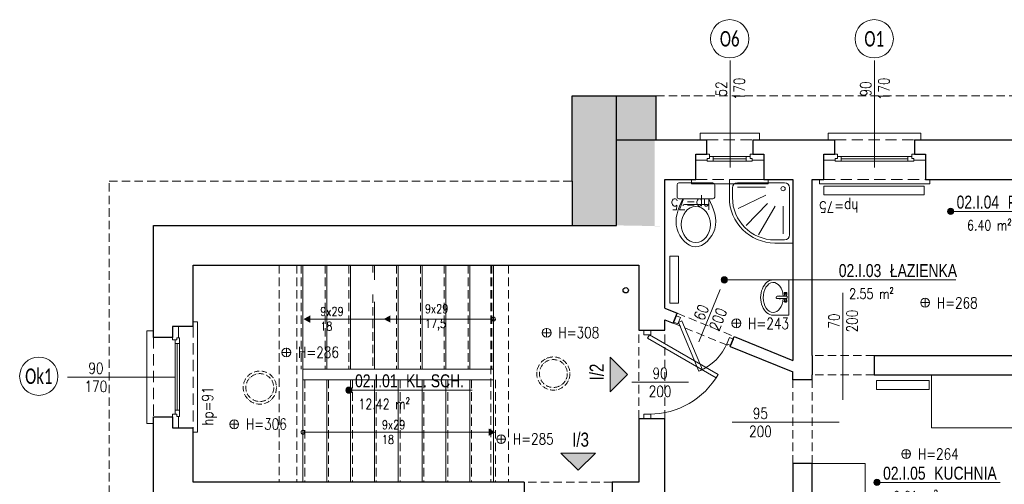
# Model space of a CAD drawing. Header units: millimetres. Extents: x 284606 to 628701, y -213781 to -93475.
# Tile 80 of 102: x 312710 to 313826, y -106653 to -106126. Entities that reach past the tile are written whole.
import ezdxf
from ezdxf.enums import TextEntityAlignment as Align
from ezdxf.lldxf.tags import DXFTag

# ---------------------------------------------------------------- set-up
doc = ezdxf.new("R2010")
doc.units = ezdxf.units.MM
doc.linetypes.add('ACAD_ISO10W100', pattern=[18, 12, -3, 0, -3])
doc.linetypes.add('HIDDEN', pattern=[9.525, 6.35, -3.175])
doc.layers.get('0').update_dxf_attribs({"lineweight": 0})
for name, color, linetype, lineweight in [('!STR_Konstrukcja 0.20', 200, 'Continuous', 20), ('!STR_Konstrukcja 0.30', 64, 'Continuous', 30), ('!STR_Ocieplenie 0.05', 1, 'Continuous', 5), ('!STR_Opisy 0.09', 8, 'Continuous', 9), ('!STR_Przerywana 0.09', 8, 'HIDDEN', 9), ('!STR_Stolarka drzwiowa', 8, 'Continuous', 15), ('!STR_Stolarka okienna', 72, 'Continuous', 15), ('EKO Opisy 0.09', 8, 'Continuous', 9)]:
    doc.layers.add(name, color=color, linetype=linetype, lineweight=lineweight)
for name, color, linetype, lineweight, true_color in [('!STR_Kreskowanie ścian', 7, 'Continuous', 5, 0xa6a6a6), ('!STR_Oświetlenie', 7, 'ACAD_ISO10W100', 5, 0xefb42a), ('EKO Wyposażenie', 7, 'Continuous', 5, 0x919191), ('IS_Powrót', 5, 'SOLID', 30, 0x0000ff)]:
    doc.layers.add(name, color=color, linetype=linetype, lineweight=lineweight, true_color=true_color)
doc.styles.add('AB_Arial', font='NirmalaS.ttf')
doc.styles.add('EKO 1-10', font='romans.shx', dxfattribs={"width": 0.8, "height": 15})
doc.styles.add('EKO 1-5', font='romans.shx', dxfattribs={"width": 0.8, "height": 10})
doc.styles.add('EKO CM 1-50', font='calibri.ttf', dxfattribs={"width": 0.8, "height": 12.5})
tags = doc.linetypes.add('SOLID', pattern=[10, 10, 0]).pattern_tags.tags
tags[6:7] = [DXFTag(74, 4), DXFTag(75, 0), DXFTag(340, '0'), DXFTag(46, 0.0), DXFTag(50, 0.0), DXFTag(44, 0.0), DXFTag(45, 0.0)]
tags[4:5] = [DXFTag(74, 4), DXFTag(75, 0), DXFTag(340, '0'), DXFTag(46, 0.0), DXFTag(50, 0.0), DXFTag(44, 0.0), DXFTag(45, 0.0)]

# ---------------------------------------------------------------- blocks, each defined once
blk = doc.blocks.new('*U154')
at = {"layer": '!STR_Opisy 0.09', "linetype": 'Continuous'}
blk.add_line((0, 32.1), (0, -89.2), dxfattribs=at)
at = {"layer": '!STR_Opisy 0.09', "ltscale": 0.7, "style": 'EKO 1-5', "width": 0.8}
blk.add_attdef('WYS', text='', height=12.5, rotation=270, dxfattribs=at).set_placement((-10.5, 0), align=Align.MIDDLE_CENTER)
at = {"layer": '!STR_Opisy 0.09', "linetype": 'Continuous', "style": 'EKO 1-5', "width": 0.8}
blk.add_attdef('SZER', text='', height=12.5, rotation=270, dxfattribs=at).set_placement((0, 0), align=Align.BOTTOM_CENTER)
blk.add_attdef('HP=', (22.5, -124.5), '', height=12.5, rotation=180, dxfattribs=at)
blk = doc.blocks.new('wysokosc2')
at = {"ltscale": 2}
for points in [[(-5.1, 0), (5, 0)], [(0, 5.1), (0, -5.1)]]:
    blk.add_lwpolyline(points, dxfattribs=at)
blk.add_circle((0, 0), 5.03, dxfattribs=at)
at = {"ltscale": 2, "style": 'EKO 1-5', "width": 0.8}
blk.add_attdef('WYS', (13.3, -6), '', height=12.5, dxfattribs=at)
blk = doc.blocks.new('NR MIESZ')
h = blk.add_hatch(color=256)
h.dxf.hatch_style = 1
h.paths.add_polyline_path([(-24.5, -24.5), (0, 0), (24.5, -24.5)])
blk.add_lwpolyline([(-24.5, -24.5), (0, 0), (24.5, -24.5), (-24.5, -24.5)])
at = {"ltscale": 1.5, "style": 'AB_Arial', "width": 0.8}
for p in [(-33.2, -50.6), (-33.2, -83)]:
    blk.add_attdef('NR_POM.', p, '', height=20, rotation=0, dxfattribs=at)
blk = doc.blocks.new('*U119')
for p, q in [((0, 19.3), (0, -19.3)), ((16, 21.3), (2, 21.3)), ((18, -19.3), (18, 19.3)), ((24.4, 13.1), (24.4, -12.8)), ((16, -21.3), (2, -21.3))]:
    blk.add_line(p, q)
for centre, start, end in [((2, 19.3), 90, 180), ((16, 19.3), 360, 90), ((26.4, 13.1), 114.5682, 180), ((2, -19.3), 180, 270), ((16, -19.3), 270, 360), ((26.4, -12.8), 180, 244.5293)]:
    blk.add_arc(centre, 2, start, end)
blk.add_ellipse((47.2, 0.1), major_axis=(20.4, 0), ratio=0.810803)
blk.add_open_spline([(18, 14.9), (29.2, 20), (49.7, 28.9), (82.8, 0.7), (50.2, -29.4), (29.2, -20), (18, -14.6)], degree=3, knots=[1.212901, 1.212901, 1.212901, 1.212901, 36.090844, 64.924591, 94.904253, 129.876154, 129.876154, 129.876154, 129.876154])
blk = doc.blocks.new('*U229')
at = {"linetype": 'Continuous'}
for p, q in [((-31.3, 27.6), (-31.3, 0)), ((-1.6, 4), (-1.6, 20.6)), ((0.2, 22.4), (0.6, 22.4)), ((2.4, 20.6), (2.4, 4)), ((31.3, 27.6), (31.3, 0)), ((-31.3, 0), (31.3, 0)), ((-4.7, 7.9), (-6.9, 8.3)), ((-4.7, 3.8), (-6.9, 3.4)), ((-1.6, 4.2), (-4.1, 4.2)), ((-1.6, 8.5), (-4, 7.3)), ((1.2, 2.8), (-0.4, 2.8)), ((4.8, 7.3), (2.4, 8.5)), ((4.8, 4.2), (2.4, 4.2)), ((5.5, 7.9), (7.7, 8.3)), ((5.5, 3.8), (7.7, 3.4))]:
    blk.add_line(p, q, dxfattribs=at)
for centre, radius, start, end in [((0.3, 15.9), 2.89, 131.1962, 228.8038), ((0.2, 20.6), 1.8, 90, 180), ((0.6, 20.6), 1.8, 0, 90), ((0.3, 15.9), 2.89, 318.1635, 41.8365), ((-0.4, 4), 1.2, 180, 270), ((1.2, 4), 1.2, 270, 0)]:
    blk.add_arc(centre, radius, start, end, dxfattribs=at)
for centre, major_axis, ratio, start_param, end_param in [((0, 27.6), (31.3, 0), 0.713042, 0, 3.141593), ((0, 27.6), (26.6, 0), 0.662269, 4.803016, 10.93344), ((5.5, 5.8), (0, 2.05), 0.476554, 0, 3.141593), ((7.8, 5.8), (0, 2.47), 0.476554, 5.436764, 10.271199)]:
    blk.add_ellipse(centre, major_axis=major_axis, ratio=ratio, start_param=start_param, end_param=end_param, dxfattribs=at)
at = {"linetype": 'Continuous', "extrusion": (-3.22359e-14, -3.55849e-14, -1)}
blk.add_ellipse((-7.3, 5.8), major_axis=(0, 2.05), ratio=0.476554, dxfattribs=at)
for centre, major_axis, start_param, end_param in [((-7, 5.8), (0, 2.47), 5.436764, 10.271199), ((-4.7, 5.8), (0, 2.05), 0, 3.141593)]:
    blk.add_ellipse(centre, major_axis=major_axis, ratio=0.476554, start_param=start_param, end_param=end_param, dxfattribs=at)
at = {"linetype": 'Continuous'}
blk.add_ellipse((8.1, 5.8), major_axis=(0, 2.05), ratio=0.476554, dxfattribs=at)
blk = doc.blocks.new('brodzik2')
for p, q in [((-11.8, 85.6), (-25.6, 85.6)), ((-4.6, 11.8), (-4.6, 78.4)), ((-85.6, 25.6), (-85.6, 11.8)), ((-78.4, 4.6), (-11.8, 4.6))]:
    blk.add_line(p, q)
for points in [[(-25.6, 90), (0, 90), (0, 0), (-90, 0), (-90, 25.6)], [(-22.4, 38.2), (-40.9, 77.4)], [(-10.9, 38.9), (-10.9, 78.4)], [(-33.8, 35.8), (-65.4, 66.3)], [(-37.7, 25.3), (-78.3, 48.7)], [(-37.7, 13.6), (-77.2, 13.6)]]:
    blk.add_lwpolyline(points)
blk.add_circle((-13, 13.9), 2.96)
for centre, radius, start, end in [((-25.5, 25.5), 64.5, 90.0764, 179.9683), ((-25.6, 25.6), 60, 90, 180), ((-11.8, 78.4), 7.2, 360, 90), ((-78.4, 11.8), 7.2, 180, 270), ((-11.8, 11.8), 7.2, 270, 0)]:
    blk.add_arc(centre, radius, start, end)
blk = doc.blocks.new('*U121')
at = {"layer": '!STR_Opisy 0.09', "linetype": 'Continuous'}
blk.add_line((0, -153.5), (0, -32.2), dxfattribs=at)
at = {"layer": '!STR_Opisy 0.09', "linetype": 'Continuous', "style": 'EKO 1-5', "width": 0.8}
blk.add_attdef('HP=', (50.5, 21.5), '', height=12.5, rotation=180, dxfattribs=at)
at = {"layer": '!STR_Opisy 0.09', "ltscale": 0.7, "style": 'EKO 1-5', "width": 0.8}
blk.add_attdef('WYS', text='', height=12.5, rotation=270, dxfattribs=at).set_placement((-10.5, -121.4), align=Align.MIDDLE_CENTER)
at = {"layer": '!STR_Opisy 0.09', "linetype": 'Continuous', "style": 'EKO 1-5', "width": 0.8}
blk.add_attdef('SZER', text='', height=12.5, rotation=270, dxfattribs=at).set_placement((0, -121.4), align=Align.BOTTOM_CENTER)
blk = doc.blocks.new('*U234')
at = {"layer": '!STR_Opisy 0.09', "linetype": 'Continuous'}
blk.add_line((0, 32.1), (0, -89.2), dxfattribs=at)
at = {"layer": '!STR_Opisy 0.09', "ltscale": 0.7, "style": 'EKO 1-5', "width": 0.8}
blk.add_attdef('WYS', text='', height=12.5, rotation=270, dxfattribs=at).set_placement((-10.5, 0), align=Align.MIDDLE_CENTER)
at = {"layer": '!STR_Opisy 0.09', "linetype": 'Continuous', "style": 'EKO 1-5', "width": 0.8}
blk.add_attdef('SZER', text='', height=12.5, rotation=270, dxfattribs=at).set_placement((0, 0), align=Align.BOTTOM_CENTER)
blk.add_attdef('HP=', (50.5, -134.6), '', height=12.5, rotation=180, dxfattribs=at)
blk = doc.blocks.new('*U238')
at = {"layer": '!STR_Opisy 0.09', "linetype": 'Continuous'}
blk.add_line((53.7, 44.2), (53.7, -20), dxfattribs=at)
at = {"layer": '!STR_Stolarka drzwiowa'}
for points in [[(0, 0), (45, 77.9), (48.8, 75.8), (3.8, -2.2)], [(-5, -6.2), (0, -6.2), (0, 1.8), (-5, 1.8)], [(90, -6.2), (95, -6.2), (95, 1.8), (90, 1.8)]]:
    blk.add_lwpolyline(points, close=True, dxfattribs=at)
blk.add_arc((0, 0), 90, 0, 60, dxfattribs=at)
at = {"layer": '!STR_Opisy 0.09', "linetype": 'Continuous', "style": 'EKO 1-10', "width": 0.8}
blk.add_attdef('SZER', text='', height=12.5, rotation=90, dxfattribs=at).set_placement((53.7, 12.1), align=Align.BOTTOM_CENTER)
at = {"layer": '!STR_Opisy 0.09', "ltscale": 0.7, "style": 'EKO 1-10', "width": 0.8}
blk.add_attdef('WYS', text='', height=12.5, rotation=90, dxfattribs=at).set_placement((64.2, 12.1), align=Align.MIDDLE_CENTER)
blk = doc.blocks.new('*U241')
at = {"layer": '!STR_Opisy 0.09', "linetype": 'Continuous'}
blk.add_line((29.7, 52.5), (29.7, -11.7), dxfattribs=at)
at = {"layer": '!STR_Stolarka drzwiowa'}
for points in [[(-5, 6.2), (0, 6.2), (0, -1.8), (-5, -1.8)], [(0, 0), (42.4, -42.4), (45.5, -39.3), (3.1, 3.1)], [(60, 6.2), (65, 6.2), (65, -1.8), (60, -1.8)]]:
    blk.add_lwpolyline(points, close=True, dxfattribs=at)
blk.add_arc((0, 0), 60, 315, 0, dxfattribs=at)
at = {"layer": '!STR_Opisy 0.09', "linetype": 'Continuous', "style": 'EKO 1-10', "width": 0.8}
blk.add_attdef('SZER', text='', height=12.5, rotation=90, dxfattribs=at).set_placement((29.7, 20.4), align=Align.BOTTOM_CENTER)
at = {"layer": '!STR_Opisy 0.09', "ltscale": 0.7, "style": 'EKO 1-10', "width": 0.8}
blk.add_attdef('WYS', text='', height=12.5, rotation=90, dxfattribs=at).set_placement((40.2, 20.4), align=Align.MIDDLE_CENTER)
blk = doc.blocks.new('*U878')
at = {"layer": '!STR_Opisy 0.09', "linetype": 'Continuous'}
blk.add_line((0, 32.1), (0, -89.2), dxfattribs=at)
at = {"layer": '!STR_Opisy 0.09', "ltscale": 0.7, "style": 'EKO 1-5', "width": 0.8}
blk.add_attdef('WYS', text='', height=12.5, rotation=270, dxfattribs=at).set_placement((-10.5, 0), align=Align.MIDDLE_CENTER)
at = {"layer": '!STR_Opisy 0.09', "linetype": 'Continuous', "style": 'EKO 1-5', "width": 0.8}
blk.add_attdef('SZER', text='', height=12.5, rotation=270, dxfattribs=at).set_placement((0, 0), align=Align.BOTTOM_CENTER)
blk.add_attdef('HP=', (18.2, -127.7), '', height=12.5, rotation=180, dxfattribs=at)
blk = doc.blocks.new('*U761')
at = {"layer": '!STR_Opisy 0.09', "linetype": 'Continuous'}
blk.add_line((0, -153.5), (0, -32.2), dxfattribs=at)
at = {"layer": '!STR_Opisy 0.09', "linetype": 'Continuous', "style": 'EKO 1-5', "width": 0.8}
blk.add_attdef('HP=', (-55.1, 11.4), '', height=12.5, rotation=180, dxfattribs=at)
at = {"layer": '!STR_Opisy 0.09', "ltscale": 0.7, "style": 'EKO 1-5', "width": 0.8}
blk.add_attdef('WYS', text='', height=12.5, rotation=270, dxfattribs=at).set_placement((-10.5, -121.4), align=Align.MIDDLE_CENTER)
at = {"layer": '!STR_Opisy 0.09', "linetype": 'Continuous', "style": 'EKO 1-5', "width": 0.8}
blk.add_attdef('SZER', text='', height=12.5, rotation=270, dxfattribs=at).set_placement((0, -121.4), align=Align.BOTTOM_CENTER)
blk = doc.blocks.new('*U459')
at = {"ltscale": 0.3}
blk.add_hatch(color=256, dxfattribs=at).paths.add_polyline_path([(-0.9, 50, 1), (6.8, 50, 1)])
at = {"ltscale": 1.5}
blk.add_line((17.6, 50), (154.6, 50), dxfattribs=at)
at = {"ltscale": 0.3}
blk.add_lwpolyline([(17.6, 50), (3, 50)], dxfattribs=at)
blk.add_circle((3, 50), 3.86, dxfattribs=at)
at = {"ltscale": 1.5, "width": 0.8}
for tag, p, height, style in [('NR_POM.', (10.5, 53.4), 16, 'AB_Arial'), ('NAZWA_POMIESZCZENIA', (66.9, 53.4), 16, 'AB_Arial'), ('POSADZKA', (9.1, 4), 12.5, 'EKO 1-5')]:
    blk.add_attdef(tag, p, '', height=height, rotation=0, dxfattribs=dict(at, style=style))
at = {"ltscale": 1.5, "style": 'EKO 1-5', "width": 0.8}
blk.add_attdef('POWIERZCHNIA', text='', height=12.5, rotation=0, dxfattribs=at).set_placement((78.1, 22.9), align=Align.BOTTOM_RIGHT)
blk = doc.blocks.new('*U470')
at = {"ltscale": 0.3}
blk.add_hatch(color=256, dxfattribs=at).paths.add_polyline_path([(-134.5, 50, 1), (-126.7, 50, 1)])
at = {"ltscale": 1.5}
blk.add_line((17.6, 50), (154.6, 50), dxfattribs=at)
at = {"ltscale": 0.3}
blk.add_lwpolyline([(17.6, 50), (3, 50)], dxfattribs=at)
blk.add_circle((-130.6, 50), 3.86, dxfattribs=at)
at = {"ltscale": 1.5, "width": 0.8}
for tag, p, height, style in [('NR_POM.', (10.5, 53.4), 16, 'AB_Arial'), ('NAZWA_POMIESZCZENIA', (66.9, 53.4), 16, 'AB_Arial'), ('POSADZKA', (9.1, 4), 12.5, 'EKO 1-5')]:
    blk.add_attdef(tag, p, '', height=height, rotation=0, dxfattribs=dict(at, style=style))
at = {"ltscale": 1.5, "style": 'EKO 1-5', "width": 0.8}
blk.add_attdef('POWIERZCHNIA', text='', height=12.5, rotation=0, dxfattribs=at).set_placement((78.1, 22.9), align=Align.BOTTOM_RIGHT)
blk = doc.blocks.new('KÓLKO')
at = {"layer": '!STR_Opisy 0.09'}
blk.add_circle((0, -15.51), 15.51, dxfattribs=at)
at = {"layer": '!STR_Opisy 0.09', "style": 'EKO 1-10', "width": 0.8}
blk.add_attdef('NR', text='', height=15, dxfattribs=at).set_placement((0, -15.51), align=Align.MIDDLE_CENTER)
blk = doc.blocks.new('lampa okrągła')
at = {"layer": '!STR_Oświetlenie', "linetype": 'ACAD_ISO10W100', "lineweight": 5, "ltscale": 0.5}
for radius in [18.8, 15.8]:
    blk.add_circle((0, 0), radius, dxfattribs=at)

msp = doc.modelspace()

# ---------------------------------------------------------------- hatches: boundary and pattern name
at = {"layer": '!STR_Kreskowanie ścian', "ltscale": 1.5}
h = msp.add_hatch(dxfattribs=at)
h.set_pattern_fill('AR-B88', color=8, scale=0.1, angle=90)
h.set_pattern_definition([(90, (25876.741, 1826.681), (-20.32, 1e-15), []), (180, (25876.741, 1826.681), (-20.32, -10.16), [20.32, -20.32])])
h.paths.add_polyline_path([(313344.6, -107423.5), (313299.6, -107423.5), (313299.6, -107417.5), (313299.5, -107417.5), (313249.5, -107467.5), (313249.5, -107473.5), (313344.6, -107473.5)])
h.paths.add_polyline_path([(313344.6, -107378.5), (313344.6, -107372.5), (313344.5, -107375.5), (313299.5, -107417.5), (313299.6, -107417.5), (313299.6, -107423.5), (313344.6, -107423.5)])
h.paths.add_polyline_path([(313386.4, -106262.5), (313431.3, -106262.4), (313431.3, -106212.4), (313336.3, -106212.5), (313336.3, -106359.4), (313386.4, -106359.4)])
h.paths.add_polyline_path([(313429.8, -106262.5), (313386.4, -106262.5), (313386.4, -106359.4), (313446.2, -106360.5), (313429.8, -106360.5)])
h.paths.add_polyline_path([(314288.8, -106275.5), (314288.8, -106275.5), (314288.8, -106262.5), (314201.8, -106262.5), (314201.8, -106307.5), (314201.8, -106307.5), (314201.8, -106322.2), (314231.8, -106320.5), (314231.8, -106320.5)])
h.paths.add_polyline_path([(314338.8, -106225.5), (314338.8, -106212.5), (314201.8, -106212.5), (314201.8, -106262.5), (314288.8, -106262.5), (314288.8, -106275.5), (314288.8, -106275.5)])
h.paths.add_polyline_path([(314231.8, -106320.5), (314201.8, -106297.5), (314201.8, -106349.1), (314201.8, -106432), (314201.8, -106345.2), (314231.8, -106320.2)])
h.paths.add_polyline_path([(314089.1, -106585.5), (314089.1, -106550.6)])
h.paths.add_polyline_path([(312927.2, -106571.3), (312927.2, -106517.2)])
h.paths.add_polyline_path([(314456.2, -106594.2), (314456.2, -106556.4)])
h.paths.add_polyline_path([(313801.6, -107349.7), (313840, -107349.7)])
h.paths.add_polyline_path([(312874.7, -107235.9), (312867.2, -107235.9), (312867.2, -107130.9), (312874.7, -107130.9)], flags=16)
h.paths.add_polyline_path([(312910, -107220.9), (312904.8, -107220.9), (312904.8, -107225.4), (312901.9, -107225.4), (312901.9, -107228.4), (312874.8, -107228.4), (312874.8, -107417.1), (312919.8, -107372.1), (312919.8, -107240.9), (312908.9, -107240.9), (312908.9, -107227.9), (312910, -107227.9)])
h.paths.add_polyline_path([(312874.8, -106962.4), (312901.9, -106962.4), (312901.9, -106965.3), (312904.8, -106965.3), (312904.8, -106969.4), (312910, -106969.4), (312910, -106962.8), (312908.9, -106962.8), (312908.9, -106949.9), (312919.8, -106949.9), (312919.8, -106871.2), (312874.8, -106871.2)])
h.paths.add_polyline_path([(312901.9, -107052.4), (312874.8, -107052.4), (312874.8, -107138.4), (312901.9, -107138.4), (312901.9, -107141.3), (312904.8, -107141.3), (312904.8, -107145.4), (312910, -107145.4), (312910, -107138.8), (312908.9, -107138.8), (312908.9, -107125.9), (312919.8, -107125.9), (312919.8, -107064.9), (312908.9, -107064.9), (312908.9, -107051.9), (312910, -107051.9), (312910, -107044.9), (312904.8, -107044.9), (312904.8, -107049.4), (312901.9, -107049.4)])
h.paths.add_polyline_path([(312874.8, -106871.2), (312824.8, -106871.2), (312824.8, -107467.1), (312874.8, -107417.1)])
h.paths.add_polyline_path([(312874.7, -106954.9), (312874.7, -107059.9), (312867.2, -107059.9), (312867.2, -106954.9)], flags=16)
h.paths.add_polyline_path([(314767.2, -107164.4), (314740.8, -107164.4), (314740.8, -107161.4), (314737.8, -107161.4), (314737.8, -107156.9), (314732.6, -107156.9), (314732.6, -107163.9), (314733.7, -107163.9), (314733.7, -107176.9), (314722.2, -107176.9), (314722.2, -107372.5), (314767.2, -107417.5)])
h.paths.add_polyline_path([(314782.1, -107014.9), (314782.1, -106909.9), (314774.6, -106909.9), (314774.6, -107014.9)], flags=16)
h.paths.add_polyline_path([(314782.1, -107007.4), (314767.2, -107007.4), (314767.2, -107074.4), (314782.1, -107074.4), (314782.1, -107066.9), (314774.6, -107066.9), (314774.6, -107171.9), (314782.1, -107171.9), (314782.1, -107164.4), (314767.2, -107164.4), (314767.2, -107417.5), (314817.1, -107467.5), (314817.1, -106225.7), (314767.2, -106275.6), (314767.2, -106917.4), (314782.1, -106917.4)])
h.paths.add_polyline_path([(314732.6, -106924.4), (314737.8, -106924.4), (314737.8, -106920.3), (314740.8, -106920.3), (314740.8, -106917.4), (314767.2, -106917.4), (314767.2, -106275.6), (314722.2, -106320.6), (314722.2, -106904.9), (314733.7, -106904.9), (314733.7, -106917.8), (314732.6, -106917.8)])
h.paths.add_polyline_path([(314737.8, -106999.9), (314732.6, -106999.9), (314732.6, -107006.9), (314733.7, -107006.9), (314733.7, -107019.9), (314722.2, -107019.9), (314722.2, -107061.9), (314733.7, -107061.9), (314733.7, -107074.8), (314732.6, -107074.8), (314732.6, -107081.4), (314737.8, -107081.4), (314737.8, -107077.3), (314740.8, -107077.3), (314740.8, -107074.4), (314767.2, -107074.4), (314767.2, -107007.4), (314740.8, -107007.4), (314740.8, -107004.4), (314737.8, -107004.4)])
at = {"layer": '!STR_Opisy 0.09', "linetype": 'Continuous'}
h = msp.add_hatch(color=8, dxfattribs=at)
h.dxf.hatch_style = 1
h.paths.add_polyline_path([(313039.4, -106461.5), (313031.8, -106465.7), (313039.4, -106465.7)])
h.paths.add_polyline_path([(313039.4, -106465.7), (313031.8, -106465.7), (313039.4, -106469.9)])
h = msp.add_hatch(color=8, dxfattribs=at)
h.dxf.hatch_style = 1
h.paths.add_polyline_path([(313130.3, -106461.4), (313122.7, -106465.6), (313130.3, -106465.6)])
h.paths.add_polyline_path([(313130.3, -106465.6), (313122.7, -106465.6), (313130.3, -106469.7)])
h = msp.add_hatch(color=8, dxfattribs=at)
h.dxf.hatch_style = 1
h.paths.add_polyline_path([(313241.6, -106589.7), (313249.2, -106593.9), (313241.6, -106593.9)])
h.paths.add_polyline_path([(313241.6, -106593.9), (313249.2, -106593.9), (313241.6, -106598.1)])

# ---------------------------------------------------------------- linework, layer by layer
at = {"layer": '!STR_Konstrukcja 0.20', "color": 8, "ltscale": 1.5}
for p, q in [((313031.2, -106404.4), (313031.2, -106522.4)), ((313058.2, -106404.4), (313058.2, -106522.4)), ((313085.2, -106404.4), (313085.2, -106522.4)), ((313112.2, -106404.4), (313112.2, -106421.1)), ((313139.2, -106404.4), (313139.2, -106522.4)), ((313166.2, -106404.4), (313166.2, -106522.4)), ((313193.2, -106404.4), (313193.2, -106522.4)), ((313220.2, -106404.4), (313220.2, -106522.4)), ((313247.2, -106404.4), (313247.2, -106522.4)), ((313112.2, -106446.1), (313112.2, -106522.4)), ((313247.2, -106522.4), (313031.2, -106522.4)), ((313031.2, -106522.4), (313031.2, -106650.4)), ((313247.2, -106522.4), (313247.2, -106650.4)), ((313247.2, -106534.4), (313031.2, -106534.4)), ((313058.2, -106534.4), (313058.2, -106650.4)), ((313085.2, -106534.4), (313085.2, -106650.4)), ((313112.2, -106534.4), (313112.2, -106650.4)), ((313139.2, -106534.4), (313139.2, -106650.4)), ((313166.2, -106534.4), (313166.2, -106650.4)), ((313193.2, -106534.4), (313193.2, -106650.4)), ((313220.2, -106534.4), (313220.2, -106650.4))]:
    msp.add_line(p, q, dxfattribs=at)
at = {"layer": '!STR_Konstrukcja 0.20', "color": 253, "linetype": 'Continuous', "lineweight": 15, "true_color": 0x999999}
for points in [[(313488.8, -106262.4), (313481.3, -106262.4), (313481.3, -106254.9), (313548.3, -106254.9), (313548.3, -106262.4), (313540.8, -106262.4)], [(313633.9, -106262.4), (313626.4, -106262.4), (313626.4, -106254.9), (313731.4, -106254.9), (313731.4, -106262.4), (313723.9, -106262.4)], [(313476.3, -106307.4), (313471.3, -106307.4), (313471.3, -106312.4), (313558.3, -106312.4), (313558.3, -106307.4), (313553.3, -106307.4)], [(313621.4, -106307.4), (313616.4, -106307.4), (313616.4, -106312.4), (313741.4, -106312.4), (313741.4, -106307.4), (313736.4, -106307.4)], [(312906.7, -106473.9), (312906.7, -106468.9), (312911.7, -106468.9), (312911.7, -106593.9), (312906.7, -106593.9), (312906.7, -106588.9)], [(312861.7, -106486.4), (312861.7, -106478.9), (312854.2, -106478.9), (312854.2, -106583.9), (312861.7, -106583.9), (312861.7, -106576.4)]]:
    msp.add_lwpolyline(points, dxfattribs=at)
at = {"layer": '!STR_Konstrukcja 0.30', "color": 8, "ltscale": 1.5}
for p, q in [((313386.3, -106262.4), (313386.3, -106212.4)), ((313431.3, -106262.4), (313431.3, -106212.4)), ((313336.3, -106309.4), (313336.3, -106359.4)), ((313441.3, -106453.4), (313455.1, -106459)), ((313450.5, -106470.2), (313455.1, -106459)), ((313441.3, -106466.4), (313450.5, -106470.2)), ((313411.7, -106478.4), (313441.3, -106478.4)), ((313515.4, -106496.6), (313519.9, -106485.5)), ((313515.4, -106496.6), (313586.3, -106525.5)), ((313519.9, -106485.5), (313586.3, -106512.6)), ((313608.3, -106507), (313608.3, -106529)), ((313678.3, -106507), (313929.3, -106507)), ((313678.3, -106507), (313678.3, -106529)), ((313586.3, -106534.5), (313586.3, -106525.5)), ((313678.3, -106529), (313929.3, -106529)), ((313608.3, -106534.5), (313586.3, -106534.5)), ((313411.7, -106578.4), (313441.3, -106578.4)), ((313608.3, -106629.5), (313586.3, -106629.5)), ((313281.7, -106650.4), (313281.7, -106680.7)), ((313381.7, -106650.4), (313381.7, -106680.7))]:
    msp.add_line(p, q, dxfattribs=at)
for points in [[(313336.3, -106309.4), (313336.3, -106212.4), (313431.3, -106212.4)], [(312861.7, -106359.4), (313386.3, -106359.4), (313386.3, -106262.4), (313488.8, -106262.4)], [(313441.3, -106453.4), (313441.3, -106307.4), (313476.3, -106307.4)], [(313553.3, -106307.4), (313586.3, -106307.4), (313586.3, -106512.6)], [(313608.3, -106507), (313608.3, -106307.4), (313621.4, -106307.4)], [(313736.4, -106307.4), (313929.3, -106307.4), (313929.3, -106507)], [(312861.7, -106486.4), (312861.7, -106359.4)], [(312906.7, -106473.9), (312906.7, -106404.4), (313411.7, -106404.4), (313411.7, -106478.4)], [(313441.3, -106478.4), (313441.3, -106466.4), (313441.3, -106466.4)], [(313608.3, -106534.5), (313608.3, -106529)], [(312861.7, -106737.2), (312861.7, -106576.4)], [(313411.7, -106578.4), (313411.7, -106650.4), (313381.7, -106650.4)], [(313586.3, -106629.5), (313586.3, -106829.4), (313441.3, -106829.4), (313441.3, -106578.4)], [(313281.7, -106650.4), (312906.7, -106650.4), (312906.7, -106588.9)], [(313853.3, -106828.4), (313608.3, -106828.4), (313608.3, -106629.5)]]:
    msp.add_lwpolyline(points, dxfattribs=at)
at = {"layer": '!STR_Konstrukcja 0.30', "color": 253, "ltscale": 2, "true_color": 0x999999}
for points in [[(313476.3, -106307.4), (313476.3, -106278.5), (313488.8, -106278.5), (313488.8, -106262.4)], [(313540.8, -106262.4), (313540.8, -106278.5), (313553.3, -106278.5), (313553.3, -106307.4)], [(313621.4, -106307.4), (313621.4, -106278.5), (313633.9, -106278.5), (313633.9, -106262.4)], [(313723.9, -106262.4), (313723.9, -106278.5), (313736.4, -106278.5), (313736.4, -106307.4)], [(312906.7, -106473.9), (312883.2, -106473.9), (312883.2, -106486.4), (312861.7, -106486.4)], [(312861.7, -106576.4), (312883.2, -106576.4), (312883.2, -106588.9), (312906.7, -106588.9)]]:
    msp.add_lwpolyline(points, dxfattribs=at)
at = {"layer": '!STR_Konstrukcja 0.30', "color": 253, "ltscale": 1.5, "true_color": 0x999999}
for points in [[(313540.8, -106262.4), (313633.9, -106262.4)], [(313723.9, -106262.4), (314033.2, -106262.4)]]:
    msp.add_lwpolyline(points, dxfattribs=at)
at = {"layer": '!STR_Opisy 0.09', "color": 8}
msp.add_line((313508.5, -106421.2), (313641.2, -106421.2), dxfattribs=at)
at = {"layer": '!STR_Opisy 0.09', "color": 8, "linetype": 'Continuous'}
for points in [[(313033.8, -106465.7), (313249.2, -106465.6)], [(313247.2, -106593.9), (313031.2, -106593.9)]]:
    msp.add_lwpolyline(points, dxfattribs=at)
at = {"layer": '!STR_Opisy 0.09', "color": 8, "linetype": 'HIDDEN', "ltscale": 2}
for centre in [(313247.2, -106465.6), (313031.2, -106593.9)]:
    msp.add_circle(centre, 2.17, dxfattribs=at)
at = {"layer": '!STR_Przerywana 0.09', "color": 8, "ltscale": 1.5}
for p, q in [((313004.2, -106404.4), (313004.2, -106650.4)), ((313024.2, -106404.4), (313024.2, -106650.4)), ((313029.2, -106404.4), (313029.2, -106522.4)), ((313056.2, -106404.4), (313056.2, -106522.4)), ((313083.2, -106404.4), (313083.2, -106522.4)), ((313110.2, -106404.4), (313110.2, -106412.7)), ((313137.2, -106404.4), (313137.2, -106522.4)), ((313164.2, -106404.4), (313164.2, -106522.4)), ((313191.2, -106404.4), (313191.2, -106522.4)), ((313218.2, -106404.4), (313218.2, -106522.4)), ((313244.2, -106404.4), (313244.2, -106650.4)), ((313245.2, -106404.4), (313245.2, -106522.4)), ((313264.2, -106404.4), (313264.2, -106650.4)), ((313110.2, -106437.8), (313110.2, -106522.4)), ((313455.1, -106459), (313519.9, -106485.5)), ((313450.5, -106470.2), (313515.4, -106496.6)), ((313411.7, -106578.4), (313411.7, -106478.4)), ((313441.3, -106578.4), (313441.3, -106478.4)), ((313678.3, -106507), (313608.3, -106507)), ((313678.3, -106529), (313608.3, -106529)), ((313033.2, -106534.4), (313033.2, -106650.4)), ((313060.2, -106534.4), (313060.2, -106650.4)), ((313087.2, -106534.4), (313087.2, -106650.4)), ((313114.2, -106534.4), (313114.2, -106650.4)), ((313141.2, -106534.4), (313141.2, -106650.4)), ((313168.2, -106534.4), (313168.2, -106650.4)), ((313195.2, -106534.4), (313195.2, -106650.4)), ((313222.2, -106534.4), (313222.2, -106650.4)), ((313249.2, -106534.4), (313249.2, -106650.4)), ((313586.3, -106629.5), (313586.3, -106534.5)), ((313608.3, -106629.5), (313608.3, -106534.5)), ((313381.7, -106650.4), (313281.7, -106650.4))]:
    msp.add_line(p, q, dxfattribs=at)
for points in [[(313431.3, -106212.4), (314243.7, -106212.4)], [(312824.7, -106921.1), (312811.7, -106921.1), (312811.7, -106309.4), (313336.3, -106309.4)]]:
    msp.add_lwpolyline(points, dxfattribs=at)
at = {"layer": '!STR_Przerywana 0.09', "color": 253, "ltscale": 2, "true_color": 0x999999}
for points in [[(313488.8, -106262.4), (313540.8, -106262.4)], [(313633.9, -106262.4), (313723.9, -106262.4)], [(313476.3, -106307.4), (313553.3, -106307.4)], [(313621.4, -106307.4), (313736.4, -106307.4)], [(312906.7, -106473.9), (312906.7, -106588.9)], [(312861.7, -106486.4), (312861.7, -106576.4)]]:
    msp.add_lwpolyline(points, dxfattribs=at)
at = {"layer": '!STR_Stolarka okienna', "color": 253, "ltscale": 0.3, "true_color": 0x999999}
for points in [[(313476.3, -106285.6), (313476.3, -106278.5), (313491.7, -106278.5), (313491.7, -106283.7), (313489.2, -106283.7), (313489.2, -106285.6), (313476.3, -106285.6)], [(313540.2, -106286.7), (313540.2, -106283.7), (313537.7, -106283.7), (313537.7, -106281.5), (313491.7, -106281.5), (313491.7, -106283.7), (313489.2, -106283.7), (313489.2, -106286.7), (313540.2, -106286.7)], [(313495.8, -106281.5), (313495.8, -106286.7)], [(313533.3, -106284.1), (313495.8, -106284.1)], [(313533.3, -106286.7), (313533.3, -106281.5)], [(313553.3, -106285.6), (313553.3, -106278.5), (313537.7, -106278.5), (313537.7, -106283.7), (313540.2, -106283.7), (313540.2, -106285.6), (313553.3, -106285.6)], [(313621.4, -106285.6), (313621.4, -106278.5), (313636.8, -106278.5), (313636.8, -106283.7), (313634.3, -106283.7), (313634.3, -106285.6), (313621.4, -106285.6)], [(313723.4, -106286.7), (313723.4, -106283.7), (313720.9, -106283.7), (313720.9, -106281.5), (313636.8, -106281.5), (313636.8, -106283.7), (313634.3, -106283.7), (313634.3, -106286.7), (313723.4, -106286.7)], [(313640.9, -106281.5), (313640.9, -106286.7)], [(313716.4, -106284.1), (313640.9, -106284.1)], [(313716.4, -106286.7), (313716.4, -106281.5)], [(313736.4, -106285.6), (313736.4, -106278.5), (313720.9, -106278.5), (313720.9, -106283.7), (313723.4, -106283.7), (313723.4, -106285.6), (313736.4, -106285.6)], [(312890.2, -106473.9), (312883.2, -106473.9), (312883.2, -106489.3), (312888.3, -106489.3), (312888.3, -106486.8), (312890.2, -106486.8), (312890.2, -106473.9)], [(312891.3, -106575.9), (312888.3, -106575.9), (312888.3, -106573.4), (312886.2, -106573.4), (312886.2, -106489.3), (312888.3, -106489.3), (312888.3, -106486.8), (312891.3, -106486.8), (312891.3, -106575.9)], [(312886.2, -106493.4), (312891.3, -106493.4)], [(312888.7, -106568.9), (312888.7, -106493.4)], [(312890.2, -106588.9), (312883.2, -106588.9), (312883.2, -106573.4), (312888.3, -106573.4), (312888.3, -106575.9), (312890.2, -106575.9), (312890.2, -106588.9)], [(312891.3, -106568.9), (312886.2, -106568.9)]]:
    msp.add_lwpolyline(points, dxfattribs=at)
at = {"color": 253, "true_color": 0x999999}
msp.add_lwpolyline([(313735.1, -106314.8), (313735.1, -106324.8), (313621.3, -106324.8), (313621.3, -106314.8)], close=True, dxfattribs=at)
at = {"color": 8}
for points in [[(313456.7, -106394.3), (313456.7, -106447.7), (313446.7, -106447.7), (313446.7, -106394.3)], [(313740.8, -106545.4), (313681.2, -106545.4), (313681.2, -106535.4), (313740.8, -106535.4)]]:
    msp.add_lwpolyline(points, close=True, dxfattribs=at)
at = {"layer": 'EKO Wyposażenie', "color": 8}
for points in [[(313869.3, -106589), (313743.3, -106589), (313743.3, -106529), (313929.3, -106529), (313929.3, -106589), (313929.3, -106589)], [(313608.3, -106768.4), (313608.3, -106629.5), (313668.3, -106629.5), (313668.3, -106768.4)]]:
    msp.add_lwpolyline(points, dxfattribs=at)
at = {"layer": 'IS_Powrót', "color": 8, "linetype": 'ByBlock'}
msp.add_circle((313396.9, -106433), 3, dxfattribs=at)

# ---------------------------------------------------------------- block references
at = {"layer": '!STR_Konstrukcja 0.30', "color": 8, "ltscale": 1.5}
ref = msp.add_blockref('*U234', (313642.9, -106467.9), dxfattribs=dict(at, xscale=-1))
ref.add_attrib('SZER', '70', dxfattribs={"layer": '!STR_Opisy 0.09', "linetype": 'Continuous', "height": 12.5, "rotation": 90, "style": 'EKO 1-5', "width": 0.8}).set_placement((313642.9, -106467.9), align=Align.BOTTOM_CENTER)
ref.add_attrib('WYS', '200', dxfattribs={"layer": '!STR_Opisy 0.09', "ltscale": 0.7, "height": 12.5, "rotation": 90, "style": 'EKO 1-5', "width": 0.8}).set_placement((313653.4, -106467.9), align=Align.MIDDLE_CENTER)
ref = msp.add_blockref('*U121', (313670.9, -106582.5), dxfattribs=dict(at, xscale=-1, rotation=270))
ref.add_attrib('SZER', '95', dxfattribs={"layer": '!STR_Opisy 0.09', "linetype": 'Continuous', "height": 12.5, "style": 'EKO 1-5', "width": 0.8}).set_placement((313549.5, -106582.5), align=Align.BOTTOM_CENTER)
ref.add_attrib('WYS', '200', dxfattribs={"layer": '!STR_Opisy 0.09', "ltscale": 0.7, "height": 12.5, "style": 'EKO 1-5', "width": 0.8}).set_placement((313549.5, -106593), align=Align.MIDDLE_CENTER)
at = {"layer": '!STR_Ocieplenie 0.05', "color": 8}
for p in [(313314.9, -106527.4), (312982.3, -106543.3)]:
    msp.add_blockref('lampa okrągła', p, dxfattribs=at)
at = {"layer": '!STR_Opisy 0.09', "color": 8}
ref = msp.add_blockref('*U154', (313515.1, -106204.7), dxfattribs=dict(at, xscale=-1))
ref.add_attrib('SZER', '52', dxfattribs={"linetype": 'Continuous', "height": 12.5, "rotation": 90, "style": 'EKO 1-5', "width": 0.8}).set_placement((313515.1, -106204.7), align=Align.BOTTOM_CENTER)
ref.add_attrib('WYS', '170', dxfattribs={"ltscale": 0.7, "height": 12.5, "rotation": 90, "style": 'EKO 1-5', "width": 0.8}).set_placement((313525.6, -106204.7), align=Align.MIDDLE_CENTER)
ref.add_attrib('HP=', 'hp=75', (313492.6, -106329.2), dxfattribs={"linetype": 'Continuous', "height": 12.5, "rotation": 180, "style": 'EKO 1-5', "width": 0.8})
ref = msp.add_blockref('*U878', (313678.8, -106204.7), dxfattribs=dict(at, xscale=-1))
ref.add_attrib('SZER', '90', dxfattribs={"linetype": 'Continuous', "height": 12.5, "rotation": 90, "style": 'EKO 1-5', "width": 0.8}).set_placement((313678.8, -106204.7), align=Align.BOTTOM_CENTER)
ref.add_attrib('WYS', '170', dxfattribs={"ltscale": 0.7, "height": 12.5, "rotation": 90, "style": 'EKO 1-5', "width": 0.8}).set_placement((313689.4, -106204.7), align=Align.MIDDLE_CENTER)
ref.add_attrib('HP=', 'hp=75', (313660.6, -106332.4), dxfattribs={"linetype": 'Continuous', "height": 12.5, "rotation": 180, "style": 'EKO 1-5', "width": 0.8})
ref = msp.add_blockref('*U459', (313762.2, -106389.6), dxfattribs=dict(at, xscale=0.9199999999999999, yscale=0.9199999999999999, zscale=0.9199999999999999))
ref.add_attrib('NAZWA_POM', 'POKÓJ', (313829.7, -106340.4), dxfattribs={"layer": '0', "ltscale": 1.5, "height": 14.72, "rotation": 0, "style": 'AB_Arial', "width": 0.8})
ref.add_attrib('NUMER_POM', '02.I.04', (313771.8, -106340.4), dxfattribs={"layer": '0', "ltscale": 1.5, "height": 14.72, "rotation": 0, "style": 'AB_Arial', "width": 0.8})
ref.add_attrib('R-SURF', '6.40 m²', dxfattribs={"layer": '0', "ltscale": 1.5, "height": 11.5, "rotation": 0, "style": 'EKO 1-5', "width": 0.8}).set_placement((313834, -106368.5), align=Align.BOTTOM_RIGHT)
ref = msp.add_blockref('*U470', (313628.7, -106467.2), dxfattribs=dict(at, xscale=0.9199999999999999, yscale=0.9199999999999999, zscale=0.9199999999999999))
ref.add_attrib('NAZWA_POM', 'ŁAZIENKA', (313696.2, -106418), dxfattribs={"layer": '0', "ltscale": 1.5, "height": 14.72, "rotation": 0, "style": 'AB_Arial', "width": 0.8})
ref.add_attrib('NUMER_POM', '02.I.03', (313638.3, -106418), dxfattribs={"layer": '0', "ltscale": 1.5, "height": 14.72, "rotation": 0, "style": 'AB_Arial', "width": 0.8})
ref.add_attrib('R-SURF', '2.55 m²', dxfattribs={"layer": '0', "ltscale": 1.5, "height": 11.5, "rotation": 0, "style": 'EKO 1-5', "width": 0.8}).set_placement((313700.5, -106446.1), align=Align.BOTTOM_RIGHT)
ref = msp.add_blockref('wysokosc2', (313736.1, -106447), dxfattribs=dict(at, xscale=-1, rotation=180))
ref.add_attrib('WYS', 'H=268', (313749.4, -106453.5), dxfattribs={"layer": '0', "ltscale": 2, "height": 12.5, "style": 'EKO 1-5', "width": 0.8})
ref = msp.add_blockref('wysokosc2', (313522.3, -106470.4), dxfattribs=dict(at, xscale=-1, rotation=180))
ref.add_attrib('WYS', 'H=243', (313535.6, -106476.9), dxfattribs={"layer": '0', "ltscale": 2, "height": 12.5, "style": 'EKO 1-5', "width": 0.8})
for p, values in [((313307.3, -106481.2), {'WYS': 'H=308'}), ((313012.4, -106503.5), {'WYS': 'H=286'}), ((312953.3, -106584.9), {'WYS': 'H=306'}), ((313255.7, -106601.8), {'WYS': 'H=285'})]:
    msp.add_blockref('wysokosc2', p, dxfattribs=at).add_auto_attribs(values)
ref = msp.add_blockref('*U761', (312918, -106531.4), dxfattribs=dict(at, xscale=-1, rotation=270))
ref.add_attrib('SZER', '90', dxfattribs={"linetype": 'Continuous', "height": 12.5, "rotation": 360, "style": 'EKO 1-5', "width": 0.8}).set_placement((312796.6, -106531.4), align=Align.BOTTOM_CENTER)
ref.add_attrib('WYS', '170', dxfattribs={"ltscale": 0.7, "height": 12.5, "rotation": 360, "style": 'EKO 1-5', "width": 0.8}).set_placement((312796.6, -106542), align=Align.MIDDLE_CENTER)
ref.add_attrib('HP=', 'hp=91', (312929.3, -106586.6), dxfattribs={"linetype": 'Continuous', "height": 12.5, "rotation": 90, "style": 'EKO 1-5', "width": 0.8})
ref = msp.add_blockref('NR MIESZ', (313398.9, -106528.5), dxfattribs=dict(at, xscale=-0.8, yscale=0.8, zscale=0.8, rotation=270))
ref.add_attrib('NR_POM.', 'I/2', (313372, -106535.2), dxfattribs={"layer": '0', "ltscale": 1.5, "height": 16, "rotation": 90, "style": 'AB_Arial', "width": 0.8})
ref = msp.add_blockref('*U459', (313080.5, -106592.2), dxfattribs=dict(at, xscale=0.9199999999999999, yscale=0.9199999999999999, zscale=0.9199999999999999))
ref.add_attrib('NAZWA_POM', 'KL. SCH.', (313148, -106543), dxfattribs={"layer": '0', "ltscale": 1.5, "height": 14.72, "rotation": 0, "style": 'AB_Arial', "width": 0.8})
ref.add_attrib('NUMER_POM', '02.I.01', (313090.2, -106543), dxfattribs={"layer": '0', "ltscale": 1.5, "height": 14.72, "rotation": 0, "style": 'AB_Arial', "width": 0.8})
ref.add_attrib('R-SURF', '12.42 m²', dxfattribs={"layer": '0', "ltscale": 1.5, "height": 11.5, "rotation": 0, "style": 'EKO 1-5', "width": 0.8}).set_placement((313152.3, -106571.1), align=Align.BOTTOM_RIGHT)
ref = msp.add_blockref('NR MIESZ', (313342.9, -106637.1), dxfattribs=dict(at, xscale=-0.8, yscale=0.8, zscale=0.8, rotation=180))
ref.add_attrib('NR_POM.', 'I/3', (313336.2, -106610.3), dxfattribs={"layer": '0', "ltscale": 1.5, "height": 16, "rotation": 360, "style": 'AB_Arial', "width": 0.8})
ref = msp.add_blockref('wysokosc2', (313714.6, -106618.5), dxfattribs=dict(at, xscale=-1, rotation=180))
ref.add_attrib('WYS', 'H=264', (313727.9, -106624.9), dxfattribs={"layer": '0', "ltscale": 2, "height": 12.5, "style": 'EKO 1-5', "width": 0.8})
ref = msp.add_blockref('*U459', (313678.8, -106696.8), dxfattribs=dict(at, xscale=0.9199999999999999, yscale=0.9199999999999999, zscale=0.9199999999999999))
ref.add_attrib('NAZWA_POM', 'KUCHNIA', (313746.4, -106647.7), dxfattribs={"layer": '0', "ltscale": 1.5, "height": 14.72, "rotation": 0, "style": 'AB_Arial', "width": 0.8})
ref.add_attrib('NUMER_POM', '02.I.05', (313688.5, -106647.7), dxfattribs={"layer": '0', "ltscale": 1.5, "height": 14.72, "rotation": 0, "style": 'AB_Arial', "width": 0.8})
ref.add_attrib('R-SURF', '9.61 m²', dxfattribs={"layer": '0', "ltscale": 1.5, "height": 11.5, "rotation": 0, "style": 'EKO 1-5', "width": 0.8}).set_placement((313750.6, -106675.8), align=Align.BOTTOM_RIGHT)
at = {"layer": '!STR_Stolarka drzwiowa', "color": 8, "ltscale": 0.3}
for name, p, rotation, values in [('*U241', (313456.6, -106469.5), 337.8153890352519, {'WYS': '200', 'SZER': '60'}), ('*U238', (313423.7, -106483.4), 270, {'WYS': '200', 'SZER': '90'})]:
    msp.add_blockref(name, p, dxfattribs=dict(at, rotation=rotation)).add_auto_attribs(values)
at = {"layer": 'EKO Opisy 0.09', "color": 8}
ref = msp.add_blockref('KÓLKO', (313514.7, -106126.2), dxfattribs=dict(at, xscale=1.4, yscale=1.4, zscale=1.4))
ref.add_attrib('NR', 'O6', dxfattribs={"height": 17.5, "style": 'EKO CM 1-50', "width": 0.7}).set_placement((313514.7, -106147.9), align=Align.MIDDLE_CENTER)
ref = msp.add_blockref('KÓLKO', (313678.4, -106126.2), dxfattribs=dict(at, xscale=1.4, yscale=1.4, zscale=1.4))
ref.add_attrib('NR', 'O1', dxfattribs={"height": 17.5, "style": 'EKO CM 1-50', "width": 0.7}).set_placement((313678.4, -106147.9), align=Align.MIDDLE_CENTER)
ref = msp.add_blockref('KÓLKO', (312731.9, -106508.7), dxfattribs=dict(at, xscale=1.4, yscale=1.4, zscale=1.4))
ref.add_attrib('NR', 'Ok1', dxfattribs={"height": 17.5, "style": 'EKO CM 1-50', "width": 0.7}).set_placement((312731.9, -106530.4), align=Align.MIDDLE_CENTER)
at = {"layer": 'EKO Wyposażenie', "color": 8, "xscale": -1, "rotation": 90}
msp.add_blockref('*U119', (313476.4, -106311.3), dxfattribs=at)
at = {"layer": 'EKO Wyposażenie', "color": 8}
for name, p, xscale, yscale, zscale, rotation in [('brodzik2', (313586.3, -106307.4), 0.8000000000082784, 0.8000000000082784, 0.8000000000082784, 89.99999999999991), ('*U229', (313581.7, -106441.2), 0.6398441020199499, 0.6398441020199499, 0.6398441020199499, 89.99999999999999)]:
    msp.add_blockref(name, p, dxfattribs=dict(at, xscale=xscale, yscale=yscale, zscale=zscale, rotation=rotation))

# ---------------------------------------------------------------- texts
at = {"layer": '!STR_Opisy 0.09', "color": 8, "ltscale": 2, "char_height": 10, "attachment_point": 7, "style": 'EKO 1-5'}
for s, insert in [('9x29\\P18', (313050.8, -106478.7)), ('9x29\\P17,5', (313169.4, -106478.7)), ('9x29\\P18', (313120.7, -106607.1))]:
    msp.add_mtext_dynamic_manual_height_columns(s, width=22.033, gutter_width=12.5, heights=[0], dxfattribs=dict(at, insert=insert))

doc.saveas('drawing.dxf')
